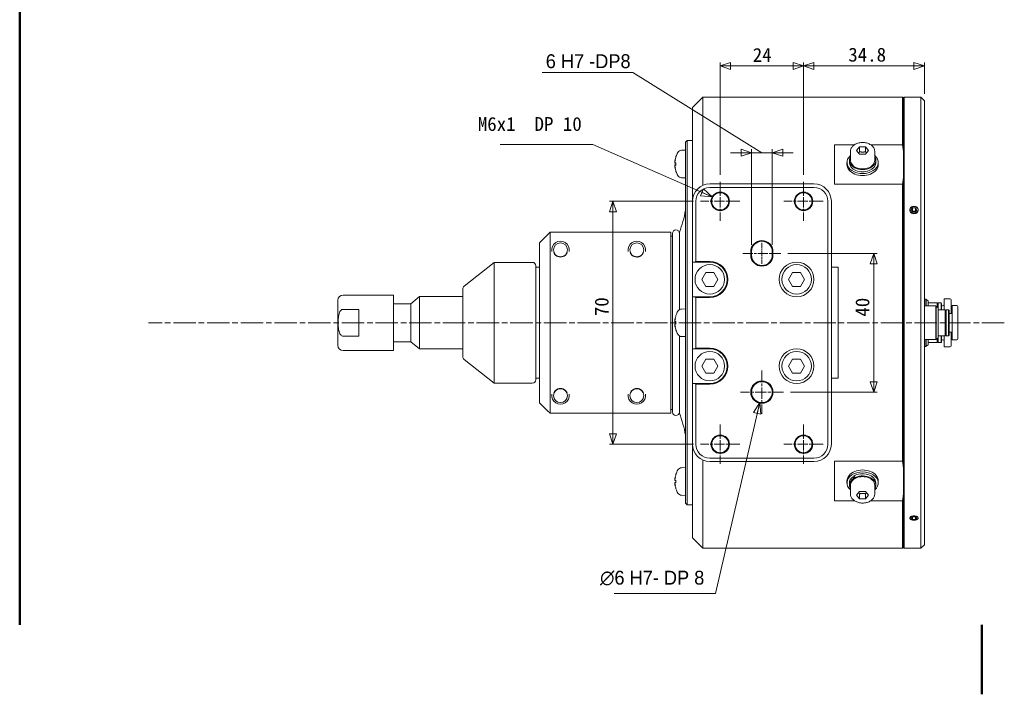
# Model space of a CAD drawing. Header units: millimetres. Extents: x 0 to 594, y 0 to 420.
# Tile 1 of 5: x 20 to 304, y 0 to 194. Entities that reach past the tile are written whole.
import ezdxf

# ---------------------------------------------------------------- set-up
doc = ezdxf.new("R2010")
doc.units = ezdxf.units.MM
doc.header["$LTSCALE"] = 2
doc.linetypes.add('CHAIN', pattern=[0.3543, 0.2362, -0.0295, 0.0591, -0.0295])
doc.layers.get('0').update_dxf_attribs({"lineweight": 18})
for name, color, linetype, lineweight in [('中心線(ISO)', 7, 'CHAIN', 9), ('可見邊線(ISO)', 7, 'Continuous', 9), ('圖框_0', 7, 'Continuous', 50), ('標註(ISO)', 7, 'Continuous', 9)]:
    doc.layers.add(name, color=color, linetype=linetype, lineweight=lineweight)
doc.dimstyles.new('標註', dxfattribs={"dimscale": 2, "dimtxt": 2, "dimasz": 1.5, "dimexe": 0.5, "dimexo": 1, "dimgap": 0.5, "dimtad": 1, "dimdec": 3, "dimrnd": 1e-08, "dimdsep": 46, "dimtxsty": 'Standard', "dimblk": 'Filled-1', "dimcen": 0.09, "dimdle": 5, "dimclrd": 3, "dimclre": 3, "dimclrt": 3, "dimazin": 2, "dimtfac": 1, "dimtdec": 3, "dimtmove": 0, "dimatfit": 3, "dimldrblk": 'Filled-1', "dimfxl": 0, "dimtolj": 1, "dimlwd": 9, "dimlwe": 9, "dimarcsym": 0})
doc.dimstyles.new('標註$7', dxfattribs={"dimscale": 2, "dimtxt": 2, "dimasz": 1.6, "dimexe": 0.5, "dimexo": 1, "dimgap": 0.5, "dimtad": 1, "dimdec": 3, "dimrnd": 1e-08, "dimdsep": 46, "dimtxsty": 'Standard', "dimblk": 'Filled-1', "dimcen": 0.09, "dimdle": 5, "dimclrd": 3, "dimclre": 3, "dimclrt": 3, "dimazin": 2, "dimtfac": 1, "dimtdec": 3, "dimtmove": 0, "dimatfit": 3, "dimldrblk": 'Filled-1', "dimfxl": 0, "dimtolj": 1, "dimlwd": 9, "dimlwe": 9, "dimarcsym": 0})

# ---------------------------------------------------------------- blocks, each defined once
blk = doc.blocks.new('Borders Default Border')
at = {"layer": '圖框_0', "flags": 128}
for points in [[(10, 10), (10, 200)], [(148.5, 0), (148.5, 10)]]:
    blk.add_lwpolyline(points, dxfattribs=at)
blk = doc.blocks.new('Filled-1')
at = {"color": 0}
for p, q in [((0, 0), (-1, 0.333)), ((-1, 0.333), (-1, -0.333)), ((-1, 0), (0, 0)), ((-1, -0.333), (0, 0))]:
    blk.add_line(p, q, dxfattribs=at)
at = {"color": 0, "flags": 128}
blk.add_lwpolyline([(-1, -0.333), (0, 0)], dxfattribs=at)
at = {"color": 0}
blk.add_solid([(-1, -0.333), (0, 0), (-1, 0.333), (-1, -0.333)], dxfattribs=at)
blk = doc.blocks.new('*D47')
at = {"layer": 'Defpoints', "color": 0, "linetype": 'Continuous'}
for p in [(280.51, 181.07), (280.51, 171.07), (245.71, 147.73)]:
    blk.add_point(p, dxfattribs=at)
at = {"layer": '標註(ISO)', "color": 3, "linetype": 'Continuous', "lineweight": 9}
for p, q in [((245.71, 149.73), (245.71, 182.07)), ((280.51, 173.07), (280.51, 182.07)), ((248.71, 181.07), (277.51, 181.07))]:
    blk.add_line(p, q, dxfattribs=at)
at = {"layer": '標註(ISO)', "color": 3, "linetype": 'Continuous', "lineweight": 9, "xscale": 3, "yscale": 3, "zscale": 3, "rotation": 180}
blk.add_blockref('Filled-1', (245.71, 181.07), dxfattribs=at)
at = {"layer": '標註(ISO)', "color": 3, "linetype": 'Continuous', "lineweight": 9, "xscale": 3, "yscale": 3, "zscale": 3}
blk.add_blockref('Filled-1', (280.51, 181.07), dxfattribs=at)
at = {"layer": '標註(ISO)', "color": 3, "linetype": 'Continuous', "lineweight": 9, "insert": (258.59, 184.3), "char_height": 4, "attachment_point": 4}
blk.add_mtext('\\A1;34.8', dxfattribs=at)
blk = doc.blocks.new('*D48')
at = {"layer": 'Defpoints', "color": 0, "linetype": 'Continuous'}
for p in [(245.71, 181.07), (221.71, 147.73), (245.71, 147.73)]:
    blk.add_point(p, dxfattribs=at)
at = {"layer": '標註(ISO)', "color": 3, "linetype": 'Continuous', "lineweight": 9}
for p, q in [((221.71, 149.73), (221.71, 182.07)), ((245.71, 149.73), (245.71, 182.07)), ((224.71, 181.07), (242.71, 181.07))]:
    blk.add_line(p, q, dxfattribs=at)
at = {"layer": '標註(ISO)', "color": 3, "linetype": 'Continuous', "lineweight": 9, "xscale": 3, "yscale": 3, "zscale": 3, "rotation": 180}
blk.add_blockref('Filled-1', (221.71, 181.07), dxfattribs=at)
at = {"layer": '標註(ISO)', "color": 3, "linetype": 'Continuous', "lineweight": 9, "xscale": 3, "yscale": 3, "zscale": 3}
blk.add_blockref('Filled-1', (245.71, 181.07), dxfattribs=at)
at = {"layer": '標註(ISO)', "color": 3, "linetype": 'Continuous', "lineweight": 9, "insert": (231.08, 184.25), "char_height": 4, "attachment_point": 4}
blk.add_mtext('\\A1;24', dxfattribs=at)
blk = doc.blocks.new('*D49')
at = {"layer": 'Defpoints', "color": 0, "linetype": 'Continuous'}
for p in [(216.05, 142.07), (190.82, 72.07), (216.05, 72.07)]:
    blk.add_point(p, dxfattribs=at)
at = {"layer": '標註(ISO)', "color": 3, "linetype": 'Continuous', "lineweight": 9}
for p, q in [((214.05, 142.07), (189.82, 142.07)), ((190.82, 139.07), (190.82, 75.07)), ((214.05, 72.07), (189.82, 72.07))]:
    blk.add_line(p, q, dxfattribs=at)
at = {"layer": '標註(ISO)', "color": 3, "linetype": 'Continuous', "lineweight": 9, "xscale": 3, "yscale": 3, "zscale": 3}
for p, rotation in [((190.82, 142.07), 90), ((190.82, 72.07), 270)]:
    blk.add_blockref('Filled-1', p, dxfattribs=dict(at, rotation=rotation))
at = {"layer": '標註(ISO)', "color": 3, "linetype": 'Continuous', "lineweight": 9, "insert": (187.6, 108.98), "char_height": 4, "attachment_point": 4, "rotation": 90}
blk.add_mtext('\\A1;70', dxfattribs=at)
blk = doc.blocks.new('*D50')
at = {"layer": 'Defpoints', "color": 0, "linetype": 'Continuous'}
for p in [(239.21, 127.07), (239.91, 87.07), (265.91, 87.07)]:
    blk.add_point(p, dxfattribs=at)
at = {"layer": '標註(ISO)', "color": 3, "linetype": 'Continuous', "lineweight": 9}
for p, q in [((241.21, 127.07), (266.91, 127.07)), ((265.91, 124.07), (265.91, 90.07)), ((241.91, 87.07), (266.91, 87.07))]:
    blk.add_line(p, q, dxfattribs=at)
at = {"layer": '標註(ISO)', "color": 3, "linetype": 'Continuous', "lineweight": 9, "xscale": 3, "yscale": 3, "zscale": 3}
for p, rotation in [((265.91, 127.07), 90), ((265.91, 87.07), 270)]:
    blk.add_blockref('Filled-1', p, dxfattribs=dict(at, rotation=rotation))
at = {"layer": '標註(ISO)', "color": 3, "linetype": 'Continuous', "lineweight": 9, "insert": (262.68, 108.84), "char_height": 4, "attachment_point": 4, "rotation": 90}
blk.add_mtext('\\A1;40', dxfattribs=at)
blk = doc.blocks.new('*D51')
at = {"layer": 'Defpoints', "color": 0, "linetype": 'Continuous'}
for p in [(236.71, 156.07), (230.71, 127.57), (236.71, 127.57)]:
    blk.add_point(p, dxfattribs=at)
at = {"layer": '標註(ISO)', "color": 3, "linetype": 'Continuous', "lineweight": 9}
for p, q in [((196.51, 179.17), (170.48, 179.17)), ((233.71, 156.07), (196.51, 179.17)), ((227.71, 156.07), (224.71, 156.07)), ((230.71, 129.57), (230.71, 157.07)), ((230.71, 156.07), (236.71, 156.07)), ((230.71, 156.07), (236.71, 156.07)), ((236.71, 129.57), (236.71, 157.07)), ((239.71, 156.07), (242.71, 156.07))]:
    blk.add_line(p, q, dxfattribs=at)
at = {"layer": '標註(ISO)', "color": 3, "linetype": 'Continuous', "lineweight": 9, "xscale": 3, "yscale": 3, "zscale": 3}
blk.add_blockref('Filled-1', (230.71, 156.07), dxfattribs=at)
at = {"layer": '標註(ISO)', "color": 3, "linetype": 'Continuous', "lineweight": 9, "xscale": 3, "yscale": 3, "zscale": 3, "rotation": 180}
blk.add_blockref('Filled-1', (236.71, 156.07), dxfattribs=at)
at = {"layer": '標註(ISO)', "color": 3, "linetype": 'Continuous', "lineweight": 9, "insert": (171.48, 182.42), "char_height": 4, "attachment_point": 4}
blk.add_mtext('\\A1;\\f新細明體|b0|i0;6 H7 -DP8', dxfattribs=at)

msp = doc.modelspace()

# ---------------------------------------------------------------- linework, layer by layer
at = {"layer": '中心線(ISO)', "linetype": 'CHAIN', "ltscale": 6.287667}
for p, q in [((221.7102, 147.7295), (221.7102, 136.4125)), ((245.7102, 147.7295), (245.7102, 136.4125)), ((227.3687, 142.071), (216.0517, 142.071)), ((251.3687, 142.071), (240.0517, 142.071)), ((221.7102, 77.7295), (221.7102, 66.4125)), ((245.7102, 77.7295), (245.7102, 66.4125)), ((227.3687, 72.071), (216.0517, 72.071)), ((251.3687, 72.071), (240.0517, 72.071))]:
    msp.add_line(p, q, dxfattribs=at)
at = {"layer": '中心線(ISO)', "linetype": 'CHAIN', "ltscale": 3.333522}
msp.add_line((233.7102, 130.071), (233.7102, 124.071), dxfattribs=at)
at = {"layer": '中心線(ISO)', "linetype": 'CHAIN', "ltscale": 6.111541}
msp.add_line((228.2102, 127.071), (239.2102, 127.071), dxfattribs=at)
at = {"layer": '中心線(ISO)', "linetype": 'CHAIN', "ltscale": 13.688964}
msp.add_line((303.5158, 107.071), (57.0942, 107.071), dxfattribs=at)
at = {"layer": '中心線(ISO)', "linetype": 'CHAIN', "ltscale": 6.889386}
for p, q in [((233.7102, 93.271), (233.7102, 80.871)), ((239.9102, 87.071), (227.5102, 87.071))]:
    msp.add_line(p, q, dxfattribs=at)
at = {"layer": '可見邊線(ISO)'}
for p, q in [((213.7102, 169.071), (216.7102, 172.071)), ((216.7102, 172.071), (216.7102, 146.6536)), ((216.7102, 172.071), (274.2102, 172.071)), ((274.2102, 158.3693), (274.2102, 172.071)), ((274.5102, 171.771), (274.2102, 172.071)), ((274.5102, 171.871), (274.7102, 172.071)), ((274.5102, 42.271), (274.5102, 171.871)), ((274.7102, 172.071), (274.7102, 42.071)), ((279.5102, 172.071), (274.7102, 172.071)), ((279.5102, 42.071), (279.5102, 172.071)), ((280.5102, 171.071), (279.5102, 172.071)), ((280.5102, 171.071), (280.5102, 43.071)), ((213.7102, 142.071), (213.7102, 169.071)), ((211.7102, 159.071), (212.2102, 159.571)), ((211.7102, 55.071), (211.7102, 159.071)), ((212.2102, 159.571), (212.2102, 54.571)), ((213.7102, 159.571), (212.2102, 159.571)), ((210.5978, 156.7821), (211.7102, 156.821)), ((254.6102, 158.3693), (254.6102, 146.9895)), ((254.6102, 158.3693), (260.3836, 158.3693)), ((259.2102, 156.427), (259.2102, 153.8815)), ((260.9781, 156.7099), (261.8442, 157.7705)), ((261.8442, 155.6492), (260.9781, 156.7099)), ((261.8442, 157.7705), (263.5762, 157.7705)), ((261.8442, 156.3563), (261.8442, 157.7705)), ((263.5762, 157.7705), (264.4422, 156.7099)), ((263.5762, 156.3563), (263.5762, 157.7705)), ((264.4422, 156.7099), (263.5762, 155.6492)), ((265.0368, 158.3693), (274.2102, 158.3693)), ((266.2102, 156.427), (266.2102, 153.8815)), ((208.6739, 153.5191), (208.6959, 153.5172)), ((208.9607, 154.8989), (208.9607, 154.8923)), ((208.9607, 153.1972), (208.9607, 152.4448)), ((258.2102, 152.6794), (258.2102, 153.2451)), ((258.9102, 153.2451), (258.9102, 153.8815)), ((263.5762, 155.6492), (261.8442, 155.6492)), ((266.5102, 153.2451), (266.5102, 153.8815)), ((267.2102, 152.6794), (267.2102, 153.2451)), ((208.6739, 152.1228), (208.6959, 152.1247)), ((208.6937, 153.0973), (208.9607, 153.0739)), ((208.6937, 152.5447), (208.9607, 152.568)), ((208.9607, 150.7497), (208.9607, 150.743)), ((210.5978, 148.8598), (211.7102, 148.821)), ((248.7102, 147.071), (218.7102, 147.071)), ((218.7102, 146.071), (248.7102, 146.071)), ((274.2102, 146.9895), (254.6102, 146.9895)), ((274.2102, 67.1525), (274.2102, 146.9895)), ((213.7102, 142.071), (213.7102, 124.571)), ((214.7102, 124.771), (214.7102, 142.071)), ((252.7102, 142.071), (252.7102, 72.071)), ((253.7102, 72.071), (253.7102, 142.071)), ((276.6449, 139.6009), (277.1074, 140.2349)), ((277.0476, 138.9369), (276.6449, 139.6009)), ((277.1074, 139.2349), (276.9761, 139.0549)), ((277.913, 138.907), (277.0476, 138.9369)), ((277.1074, 140.2349), (277.9728, 140.205)), ((277.1074, 139.2349), (277.1074, 140.2349)), ((277.9728, 139.205), (277.1074, 139.2349)), ((278.3755, 139.5411), (277.913, 138.907)), ((277.9728, 140.205), (278.3755, 139.5411)), ((277.9728, 140.205), (277.9728, 139.205)), ((278.0443, 139.0871), (277.9728, 139.205)), ((172.2102, 132.646), (169.7102, 130.146)), ((172.7102, 133.1412), (172.7102, 81.0008)), ((172.7102, 133.1412), (205.5102, 133.1412)), ((205.5054, 133.1412), (205.5102, 133.146)), ((205.5102, 133.146), (205.5102, 133.1412)), ((207.4602, 133.146), (205.5102, 133.146)), ((207.4602, 133.146), (207.4602, 80.996)), ((207.9602, 132.071), (207.4602, 132.071)), ((207.9602, 132.821), (207.9602, 81.321)), ((209.9602, 110.8391), (209.9602, 133.146)), ((209.9602, 110.8391), (209.9602, 133.146)), ((169.7102, 83.996), (169.7102, 130.146)), ((214.7102, 124.771), (214.5102, 124.571)), ((218.7102, 124.771), (214.7102, 124.771)), ((230.5102, 127.571), (230.5102, 126.571)), ((230.7102, 126.571), (230.7102, 127.571)), ((236.7102, 127.571), (236.7102, 126.571)), ((236.9102, 126.571), (236.9102, 127.571)), ((147.9882, 117.6213), (156.6102, 124.471)), ((156.6102, 124.471), (156.6102, 89.671)), ((167.6102, 124.471), (156.6102, 124.471)), ((168.6102, 123.471), (168.6102, 90.671)), ((169.7102, 123.071), (168.6102, 123.071)), ((213.7102, 124.571), (214.5102, 124.571)), ((213.7102, 114.571), (213.7102, 124.571)), ((214.5102, 124.571), (218.7102, 124.571)), ((253.7102, 123.071), (255.7102, 123.071)), ((255.7102, 91.071), (255.7102, 123.071)), ((216.4008, 119.571), (217.5555, 121.571)), ((217.5555, 117.571), (216.4008, 119.571)), ((217.5555, 121.571), (219.8649, 121.571)), ((219.8649, 121.571), (221.0196, 119.571)), ((221.0196, 119.571), (219.8649, 117.571)), ((241.4008, 119.571), (242.5555, 121.571)), ((242.5555, 117.571), (241.4008, 119.571)), ((242.5555, 121.571), (244.8649, 121.571)), ((244.8649, 121.571), (246.0196, 119.571)), ((246.0196, 119.571), (244.8649, 117.571)), ((147.6102, 97.3037), (147.6102, 116.8383)), ((219.8649, 117.571), (217.5555, 117.571)), ((244.8649, 117.571), (242.5555, 117.571)), ((111.6102, 100.571), (111.6102, 113.571)), ((127.6102, 115.071), (113.1102, 115.071)), ((127.6102, 115.071), (127.6102, 99.071)), ((132.6102, 112.571), (135.1102, 114.6224)), ((135.1102, 114.6224), (135.1102, 99.5196)), ((147.6102, 114.6224), (135.1102, 114.6224)), ((214.5102, 114.571), (213.7102, 114.571)), ((213.7102, 114.571), (213.7102, 99.571)), ((214.5102, 114.571), (214.7102, 114.371)), ((218.7102, 114.571), (214.5102, 114.571)), ((214.7102, 114.371), (218.7102, 114.371)), ((214.7102, 99.771), (214.7102, 114.371)), ((280.9215, 113.921), (280.5102, 113.921)), ((280.9215, 113.921), (280.9215, 111.921)), ((281.0102, 113.7674), (280.9215, 113.921)), ((281.0102, 113.7674), (281.0102, 111.921)), ((281.6102, 113.421), (281.0102, 113.7674)), ((281.6102, 113.421), (281.6102, 111.921)), ((286.2102, 110.821), (286.2102, 113.971)), ((286.2102, 113.971), (287.9102, 113.971)), ((288.2102, 109.771), (288.2102, 113.671)), ((113.1102, 110.944), (117.6102, 110.944)), ((117.6102, 103.198), (117.6102, 110.944)), ((132.6102, 112.571), (127.6102, 112.571)), ((132.6102, 112.571), (132.6102, 101.571)), ((210.5978, 111.0321), (211.7102, 111.071)), ((283.8215, 111.921), (280.5102, 111.921)), ((284.1602, 112.771), (281.6102, 112.771)), ((283.8215, 111.921), (283.8215, 102.221)), ((283.9102, 111.7674), (283.8215, 111.921)), ((283.9102, 111.7674), (283.9102, 102.3746)), ((284.5102, 111.421), (283.9102, 111.7674)), ((284.1602, 111.6231), (284.1602, 112.771)), ((284.3102, 112.571), (284.1602, 112.771)), ((284.3102, 112.571), (284.4602, 112.771)), ((284.3102, 111.5365), (284.3102, 112.571)), ((284.4602, 111.4499), (284.4602, 112.771)), ((285.3102, 112.771), (284.4602, 112.771)), ((284.5102, 111.421), (284.5102, 102.721)), ((286.4602, 110.821), (284.5102, 110.821)), ((285.3102, 112.771), (285.3102, 110.821)), ((285.4102, 112.671), (285.3102, 112.771)), ((285.4102, 110.821), (285.4102, 112.671)), ((285.4102, 111.971), (285.7102, 111.971)), ((286.4602, 103.321), (286.4602, 110.821)), ((286.6102, 110.621), (286.4602, 110.821)), ((286.6102, 110.621), (286.7602, 110.821)), ((286.6102, 103.521), (286.6102, 110.621)), ((286.7602, 103.321), (286.7602, 110.821)), ((287.4102, 110.821), (286.7602, 110.821)), ((287.4102, 110.821), (287.4102, 103.321)), ((287.6102, 110.621), (287.4102, 110.821)), ((287.6102, 103.521), (287.6102, 110.621)), ((288.5102, 102.121), (288.5102, 112.021)), ((288.5102, 112.021), (289.8102, 112.021)), ((290.1102, 102.421), (290.1102, 111.721)), ((208.6739, 107.7691), (208.6959, 107.7672)), ((208.9607, 109.1489), (208.9607, 109.1423)), ((287.6102, 109.771), (288.3102, 109.771)), ((208.6739, 106.3728), (208.6959, 106.3747)), ((208.6937, 107.3473), (208.9607, 107.3239)), ((208.6937, 106.7947), (208.9607, 106.818)), ((208.9607, 107.4472), (208.9607, 106.6948)), ((208.9607, 104.9997), (208.9607, 104.993)), ((117.6102, 103.198), (113.1102, 103.198)), ((209.9602, 80.996), (209.9602, 103.3029)), ((209.9602, 80.996), (209.9602, 103.3029)), ((210.5978, 103.1098), (211.7102, 103.071)), ((283.8215, 102.221), (280.5102, 102.221)), ((280.9215, 102.221), (280.9215, 100.221)), ((281.0102, 102.221), (281.0102, 100.3746)), ((281.6102, 102.221), (281.6102, 100.721)), ((283.9102, 102.3746), (283.8215, 102.221)), ((284.5102, 102.721), (283.9102, 102.3746)), ((284.1602, 101.371), (284.1602, 102.5189)), ((284.3102, 101.571), (284.3102, 102.6055)), ((284.4602, 101.371), (284.4602, 102.6921)), ((286.4602, 103.321), (284.5102, 103.321)), ((285.3102, 103.321), (285.3102, 101.371)), ((285.4102, 101.471), (285.4102, 103.321)), ((285.4102, 102.171), (285.7102, 102.171)), ((286.2102, 100.171), (286.2102, 103.321)), ((286.6102, 103.521), (286.4602, 103.321)), ((286.6102, 103.521), (286.7602, 103.321)), ((287.4102, 103.321), (286.7602, 103.321)), ((287.6102, 103.521), (287.4102, 103.321)), ((287.6102, 104.371), (288.3102, 104.371)), ((288.2102, 100.471), (288.2102, 104.371)), ((288.5102, 102.121), (289.8102, 102.121)), ((132.6102, 101.571), (127.6102, 101.571)), ((132.6102, 101.571), (135.1102, 99.5196)), ((147.6102, 99.5196), (135.1102, 99.5196)), ((213.7102, 99.571), (214.5102, 99.571)), ((213.7102, 89.571), (213.7102, 99.571)), ((214.7102, 99.771), (214.5102, 99.571)), ((214.5102, 99.571), (218.7102, 99.571)), ((218.7102, 99.771), (214.7102, 99.771)), ((280.9215, 100.221), (280.5102, 100.221)), ((281.0102, 100.3746), (280.9215, 100.221)), ((281.6102, 100.721), (281.0102, 100.3746)), ((284.1602, 101.371), (281.6102, 101.371)), ((284.3102, 101.571), (284.1602, 101.371)), ((284.3102, 101.571), (284.4602, 101.371)), ((285.3102, 101.371), (284.4602, 101.371)), ((285.4102, 101.471), (285.3102, 101.371)), ((286.2102, 100.171), (287.9102, 100.171)), ((127.6102, 99.071), (113.1102, 99.071)), ((147.9882, 96.5207), (156.6102, 89.671)), ((216.4008, 94.571), (217.5555, 96.571)), ((217.5555, 96.571), (219.8649, 96.571)), ((219.8649, 96.571), (221.0196, 94.571)), ((241.4008, 94.571), (242.5555, 96.571)), ((242.5555, 96.571), (244.8649, 96.571)), ((244.8649, 96.571), (246.0196, 94.571)), ((217.5555, 92.571), (216.4008, 94.571)), ((221.0196, 94.571), (219.8649, 92.571)), ((242.5555, 92.571), (241.4008, 94.571)), ((246.0196, 94.571), (244.8649, 92.571)), ((169.7102, 91.071), (168.6102, 91.071)), ((219.8649, 92.571), (217.5555, 92.571)), ((244.8649, 92.571), (242.5555, 92.571)), ((255.7102, 91.071), (253.7102, 91.071)), ((167.6102, 89.671), (156.6102, 89.671)), ((214.5102, 89.571), (213.7102, 89.571)), ((213.7102, 89.571), (213.7102, 72.071)), ((214.5102, 89.571), (214.7102, 89.371)), ((218.7102, 89.571), (214.5102, 89.571)), ((214.7102, 89.371), (218.7102, 89.371)), ((214.7102, 72.071), (214.7102, 89.371)), ((169.7102, 83.996), (172.2102, 81.496)), ((205.5102, 81.0008), (172.7102, 81.0008)), ((205.5054, 81.0008), (205.5102, 80.996)), ((205.5102, 81.0008), (205.5102, 80.996)), ((207.4602, 80.996), (205.5102, 80.996)), ((207.9602, 82.071), (207.4602, 82.071)), ((213.7102, 45.071), (213.7102, 72.071)), ((248.7102, 68.071), (218.7102, 68.071)), ((210.5978, 65.2821), (211.7102, 65.321)), ((216.7102, 67.4884), (216.7102, 42.071)), ((218.7102, 67.071), (248.7102, 67.071)), ((254.6102, 67.1525), (254.6102, 55.7727)), ((254.6102, 67.1525), (274.2102, 67.1525)), ((208.9607, 63.3989), (208.9607, 63.3923)), ((259.8989, 62.7048), (260.5792, 62.2238)), ((260.5638, 62.4778), (260.78, 62.325)), ((208.6739, 62.0191), (208.6959, 62.0172)), ((208.6739, 60.6228), (208.6959, 60.6247)), ((208.6937, 61.5973), (208.9607, 61.5739)), ((208.6937, 61.0447), (208.9607, 61.068)), ((208.9607, 61.6972), (208.9607, 60.9448)), ((258.2102, 61.4626), (258.2102, 60.8969)), ((258.9102, 60.8969), (258.9102, 60.2605)), ((259.2102, 57.7149), (259.2102, 60.2605)), ((260.4871, 62.1721), (260.2741, 62.3227)), ((266.2102, 57.7149), (266.2102, 60.2605)), ((266.5102, 60.8969), (266.5102, 60.2605)), ((267.2102, 61.4626), (267.2102, 60.8969)), ((208.9607, 59.2497), (208.9607, 59.243)), ((210.5978, 57.3598), (211.7102, 57.321)), ((260.9781, 57.4321), (261.8442, 58.4928)), ((261.8442, 56.3714), (260.9781, 57.4321)), ((261.8442, 58.4928), (263.5762, 58.4928)), ((261.8442, 57.7856), (261.8442, 56.3714)), ((263.5762, 58.4928), (264.4422, 57.4321)), ((263.5762, 57.7856), (263.5762, 56.3714)), ((264.4422, 57.4321), (263.5762, 56.3714)), ((211.7102, 55.071), (212.2102, 54.571)), ((213.7102, 54.571), (212.2102, 54.571)), ((260.3836, 55.7727), (254.6102, 55.7727)), ((263.5762, 56.3714), (261.8442, 56.3714)), ((274.2102, 55.7727), (265.0368, 55.7727)), ((274.2102, 42.071), (274.2102, 55.7727)), ((276.6449, 50.7966), (277.1074, 51.1627)), ((277.0476, 51.1153), (277.0476, 50.4133)), ((277.1074, 51.1627), (277.9728, 51.1454)), ((277.913, 51.1466), (277.913, 50.396)), ((277.9728, 51.1454), (278.3755, 50.7621)), ((276.5359, 50.4349), (276.5063, 50.4558)), ((277.0476, 50.4133), (276.6449, 50.7966)), ((277.913, 50.396), (277.0476, 50.4133)), ((278.3755, 50.7621), (277.913, 50.396)), ((278.4845, 50.4349), (278.5141, 50.4558)), ((213.7102, 45.071), (216.7102, 42.071)), ((280.5102, 43.071), (279.5102, 42.071)), ((216.7102, 42.071), (274.2102, 42.071)), ((274.5102, 42.371), (274.2102, 42.071)), ((274.5102, 42.271), (274.7102, 42.071)), ((279.5102, 42.071), (274.7102, 42.071))]:
    msp.add_line(p, q, dxfattribs=at)
for centre, radius in [((221.7102, 142.071), 2.6585), ((245.7102, 142.071), 2.6585), ((221.7102, 142.071), 2.4585), ((245.7102, 142.071), 2.4585), ((175.7102, 128.071), 2.0092), ((197.7102, 128.071), 2.0092), ((218.7102, 119.571), 4.25), ((243.7102, 119.571), 5), ((243.7102, 119.571), 4.25), ((243.7102, 94.571), 5), ((218.7102, 94.571), 4.25), ((243.7102, 94.571), 4.25), ((175.7102, 86.071), 2.0092), ((197.7102, 86.071), 2.0092), ((233.7102, 87.071), 3.2), ((233.7102, 87.071), 3), ((221.7102, 72.071), 2.6585), ((221.7102, 72.071), 2.4585), ((245.7102, 72.071), 2.6585), ((245.7102, 72.071), 2.4585)]:
    msp.add_circle(centre, radius, dxfattribs=at)
for centre, radius, start, end in [((215.1102, 152.821), 6.5, 149.208665, 160.84879), ((210.6432, 155.4829), 1.3, 92, 149.208665), ((209.1267, 154.8989), 0.166, 160.84879, 180), ((209.1267, 150.743), 0.166, 180, 199.15121), ((215.1102, 152.821), 6.5, 199.15121, 210.791335), ((210.6432, 150.159), 1.3, 210.791335, 268), ((218.7102, 142.071), 5, 90, 180), ((218.7102, 142.071), 4, 90, 180), ((248.7102, 142.071), 5, 0, 90), ((248.7102, 142.071), 4, 0, 90), ((178.399, 145.2775), 33.8125, 338.97419, 350.121878), ((208.9602, 132.821), 1, 0, 180), ((175.7102, 128.071), 2.5, 350.369933, 189.630067), ((197.7102, 128.071), 2.5, 350.369933, 189.630067), ((233.7102, 127.571), 3.2, 0, 180), ((233.7102, 127.571), 3, 0, 180), ((218.7102, 119.571), 5.2, 270, 90), ((233.7102, 126.571), 3.2, 180, 0), ((233.7102, 126.571), 3, 180, 0), ((167.6102, 123.471), 1, 0, 90), ((218.7102, 119.571), 5, 270, 90), ((148.6102, 116.8383), 1, 128.46519, 180), ((113.1102, 113.571), 1.5, 90, 180), ((287.9102, 113.671), 0.3, 0, 90), ((210.6432, 109.7329), 1.3, 92, 149.208665), ((285.7102, 112.471), 0.5, 270, 0), ((289.8102, 111.721), 0.3, 0, 90), ((209.1267, 109.1489), 0.166, 160.84879, 180), ((215.1102, 107.071), 6.5, 149.208665, 160.84879), ((288.3102, 109.971), 0.2, 270, 0), ((209.1267, 104.993), 0.166, 180, 199.15121), ((215.1102, 107.071), 6.5, 199.15121, 210.791335), ((210.6432, 104.409), 1.3, 210.791335, 268), ((285.7102, 101.671), 0.5, 0, 90), ((288.3102, 104.171), 0.2, 0, 90), ((289.8102, 102.421), 0.3, 270, 0), ((113.1102, 100.571), 1.5, 180, 270), ((218.7102, 94.571), 5.2, 270, 90), ((218.7102, 94.571), 5, 270, 90), ((287.9102, 100.471), 0.3, 270, 0), ((148.6102, 97.3037), 1, 180, 231.53481), ((167.6102, 90.671), 1, 270, 0), ((175.7102, 86.071), 2.5, 170.369933, 9.630067), ((197.7102, 86.071), 2.5, 170.369933, 9.630067), ((208.9602, 81.321), 1, 180, 0), ((178.399, 68.8645), 33.8125, 9.878122, 21.02581), ((218.7102, 72.071), 5, 180, 270), ((218.7102, 72.071), 4, 180, 270), ((248.7102, 72.071), 4, 270, 0), ((248.7102, 72.071), 5, 270, 0), ((210.6432, 63.9829), 1.3, 92, 149.208665), ((209.1267, 63.3989), 0.166, 160.84879, 180), ((215.1102, 61.321), 6.5, 149.208665, 160.84879), ((209.1267, 59.243), 0.166, 180, 199.15121), ((215.1102, 61.321), 6.5, 199.15121, 210.791335), ((210.6432, 58.659), 1.3, 210.791335, 268)]:
    msp.add_arc(centre, radius, start, end, dxfattribs=at)
for centre, major_axis, ratio, start_param, end_param in [((214.9411, 152.095), (-6.259, 1.4582), 0.6436368, 6.17445167, 6.29160314), ((214.9411, 153.4479), (-6.2048, -1.674), 0.74537104, 5.8271648, 5.94431627), ((208.0571, 153.7284), (-1.4102, 0.1901), 0.09828729, 2.03705392, 2.05411892), ((215.0747, 152.8695), (5.2354, 3.8308), 0.98904802, 2.1808365, 2.35052961), ((215.0747, 152.4181), (-6.4622, 0.5695), 0.11911293, 5.95937619, 6.1290693), ((262.7102, 153.2451), (4.5, 0), 0.70710678, 2.46191883, 6.96285913), ((262.7102, 153.8815), (3.8, 0), 0.70710678, 2.74157118, 6.68320678), ((262.7102, 153.2451), (3.8, 0), 0.70710678, 3.14159265, 6.28318531), ((262.7102, 153.8815), (3.5, 0), 0.70710678, 3.14159265, 6.28318531), ((214.9411, 152.1941), (-6.2048, 1.674), 0.74537104, 0.33886904, 0.45602051), ((208.0571, 151.9136), (1.4102, 0.1901), 0.09828729, 1.08747373, 1.10453876), ((214.9411, 153.547), (-6.259, -1.4582), 0.6436368, 6.27476747, 6.39191894), ((215.0747, 153.2239), (-6.4622, -0.5695), 0.11911293, 0.15411601, 0.32380912), ((215.0747, 152.7725), (-5.2354, 3.8308), 0.98904802, 0.79106304, 0.96075615), ((262.7102, 152.6794), (4.5, 0), 0.70710678, 3.14159265, 6.28318531), ((214.9411, 106.345), (-6.259, 1.4582), 0.6436368, 6.17445167, 6.29160314), ((214.9411, 107.6979), (-6.2048, -1.674), 0.74537104, 5.8271648, 5.94431627), ((208.0571, 107.9784), (-1.4102, 0.1901), 0.09828729, 2.03705392, 2.05411892), ((215.0747, 107.1195), (5.2354, 3.8308), 0.98904802, 2.1808365, 2.35052961), ((214.9411, 106.4441), (-6.2048, 1.674), 0.74537104, 0.33886904, 0.45602051), ((208.0571, 106.1636), (1.4102, 0.1901), 0.09828729, 1.08747373, 1.10453876), ((214.9411, 107.797), (-6.259, -1.4582), 0.6436368, 6.27476747, 6.39191894), ((215.0747, 106.6681), (-6.4622, 0.5695), 0.11911293, 5.95937619, 6.1290693), ((215.0747, 107.4739), (-6.4622, -0.5695), 0.11911293, 0.15411601, 0.32380912), ((215.0747, 107.0225), (-5.2354, 3.8308), 0.98904802, 0.79106304, 0.96075615), ((214.9411, 60.595), (-6.259, 1.4582), 0.6436368, 6.17445167, 6.29160314), ((214.9411, 61.9479), (-6.2048, -1.674), 0.74537104, 5.8271648, 5.94431627), ((215.0747, 61.3695), (5.2354, 3.8308), 0.98904802, 2.1808365, 2.35052961), ((262.7102, 60.8969), (-4.5, 0), 0.70710678, 2.46191883, 6.96285913), ((262.7102, 61.4626), (-4.5, 0), 0.70710678, 3.14159265, 6.28318531), ((262.7102, 60.8969), (-3.8, 0), 0.70710678, 5.5451733, 6.28318531), ((262.7102, 60.2605), (-3.5, 0), 0.70710678, 3.14159265, 6.28318531), ((262.7102, 60.6765), (3.7881, -3.3283), 0.09024785, 3.95873327, 4.09561127), ((262.7102, 60.8969), (3.8, 0), 0.70710678, 0, 2.30880834), ((262.7102, 61.1174), (-3.7881, 3.3283), 0.09024785, 0.91191293, 1.04969234), ((262.7102, 60.2605), (3.8, 0), 0.70710678, 5.88316383, 8.45421423), ((208.0571, 62.2284), (-1.4102, 0.1901), 0.09828729, 2.03705392, 2.05411892), ((214.9411, 60.6941), (-6.2048, 1.674), 0.74537104, 0.33886904, 0.45602051), ((208.0571, 60.4136), (1.4102, 0.1901), 0.09828729, 1.08747373, 1.10453876), ((214.9411, 62.047), (-6.259, -1.4582), 0.6436368, 6.27476747, 6.39191894), ((215.0747, 60.9181), (-6.4622, 0.5695), 0.11911293, 5.95937619, 6.1290693), ((215.0747, 61.7239), (-6.4622, -0.5695), 0.11911293, 0.15411601, 0.32380912), ((215.0747, 61.2725), (-5.2354, 3.8308), 0.98904802, 0.79106304, 0.96075615), ((262.7102, 60.2605), (-3.8, 0), 0.70710678, 5.40829531, 6.68320678)]:
    msp.add_ellipse(centre, major_axis=major_axis, ratio=ratio, start_param=start_param, end_param=end_param, dxfattribs=at)
for centre, ratio in [((277.5102, 139.571), 0.8660254), ((277.5102, 50.7793), 0.5)]:
    msp.add_ellipse(centre, major_axis=(-1.1933, 0), ratio=ratio, dxfattribs=at)
for points, knots in [([(259.2102, 156.427), (259.2102, 156.6927), (259.2654, 156.958), (259.4789, 157.4657), (259.6406, 157.7068), (260.0593, 158.1493), (260.3219, 158.3473), (260.9212, 158.6763), (261.2601, 158.8049), (261.9753, 158.9772), (262.3519, 159.0204), (263.1044, 159.0176), (263.4802, 158.9716), (264.1952, 158.7933), (264.5343, 158.6612), (265.1398, 158.3201), (265.4068, 158.1116), (265.8318, 157.6392), (265.9932, 157.3771), (266.1701, 156.8807), (266.2102, 156.654), (266.2102, 156.427)], [1.57079633, 1.57079633, 1.57079633, 1.57079633, 1.85984519, 1.85984519, 2.16039648, 2.16039648, 2.48142187, 2.48142187, 2.81319243, 2.81319243, 3.14689886, 3.14689886, 3.48054293, 3.48054293, 3.8142428, 3.8142428, 4.14581848, 4.14581848, 4.46553742, 4.46553742, 4.71238898, 4.71238898, 4.71238898, 4.71238898]), ([(208.6744, 153.5191), (208.6742, 153.5191), (208.6741, 153.5191), (208.6706, 153.5194), (208.6681, 153.5272), (208.6662, 153.5582), (208.6668, 153.5814), (208.6702, 153.6351), (208.6734, 153.6691), (208.6822, 153.7436), (208.6878, 153.784), (208.6955, 153.8338), (208.6975, 153.846), (208.6995, 153.8582)], [0.0226286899, 0.0226286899, 0.0226286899, 0.0226286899, 0.023113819, 0.023113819, 0.0345069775, 0.0345069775, 0.0459001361, 0.0459001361, 0.0573821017, 0.0573821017, 0.0688640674, 0.0688640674, 0.0724948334, 0.0724948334, 0.0724948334, 0.0724948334]), ([(208.6995, 153.099), (208.6932, 153.095), (208.6871, 153.0981), (208.6769, 153.1208), (208.673, 153.1403), (208.668, 153.1878), (208.6666, 153.2188), (208.6668, 153.2889), (208.6684, 153.3281), (208.672, 153.3788), (208.6731, 153.3926), (208.6744, 153.4065)], [0, 0, 0, 0, 0.0115474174, 0.0115474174, 0.0230948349, 0.0230948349, 0.0344508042, 0.0344508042, 0.0458067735, 0.0458067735, 0.0498482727, 0.0498482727, 0.0498482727, 0.0498482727]), ([(208.6744, 152.2355), (208.6742, 152.2374), (208.674, 152.2392), (208.6705, 152.2788), (208.6681, 152.3191), (208.6662, 152.3932), (208.6668, 152.4271), (208.6702, 152.481), (208.6734, 152.5045), (208.6821, 152.536), (208.6877, 152.544), (208.6954, 152.5449), (208.6974, 152.5443), (208.6995, 152.543)], [0.02262944, 0.02262944, 0.02262944, 0.02262944, 0.0231976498, 0.0231976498, 0.0345489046, 0.0345489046, 0.0459001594, 0.0459001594, 0.0573383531, 0.0573383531, 0.0687765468, 0.0687765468, 0.0724922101, 0.0724922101, 0.0724922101, 0.0724922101]), ([(208.6995, 151.7837), (208.6933, 151.8214), (208.6871, 151.8625), (208.677, 151.9402), (208.673, 151.9769), (208.668, 152.0365), (208.6666, 152.0636), (208.6668, 152.1032), (208.6684, 152.1156), (208.672, 152.1221), (208.6731, 152.1229), (208.6744, 152.1228)], [0, 0, 0, 0, 0.011514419, 0.011514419, 0.023028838, 0.023028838, 0.0344177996, 0.0344177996, 0.0458067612, 0.0458067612, 0.0498477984, 0.0498477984, 0.0498477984, 0.0498477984]), ([(276.2807, 139.571), (276.2807, 139.7047), (276.3116, 139.847), (276.437, 140.1082), (276.5316, 140.2272), (276.75, 140.4148), (276.8882, 140.496), (277.1911, 140.6035), (277.3558, 140.6299), (277.5102, 140.6299), (277.6646, 140.6299), (277.8293, 140.6035), (278.1322, 140.496), (278.2704, 140.4148), (278.4887, 140.2272), (278.5834, 140.1082), (278.7088, 139.847), (278.7397, 139.7047), (278.7397, 139.571)], [0.555777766, 0.555777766, 0.555777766, 0.555777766, 0.602092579, 0.602092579, 0.648407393, 0.648407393, 0.694722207, 0.694722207, 0.741037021, 0.741037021, 0.741037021, 0.787351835, 0.787351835, 0.833666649, 0.833666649, 0.879981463, 0.879981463, 0.926296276, 0.926296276, 0.926296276, 0.926296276]), ([(278.7397, 139.571), (278.7397, 139.4373), (278.7088, 139.2944), (278.5834, 139.0309), (278.4887, 138.9104), (278.2704, 138.7199), (278.1322, 138.6372), (277.8293, 138.5274), (277.6646, 138.5004), (277.3558, 138.5004), (277.1911, 138.5274), (276.8882, 138.6372), (276.75, 138.7199), (276.5316, 138.9104), (276.437, 139.0309), (276.3116, 139.2944), (276.2807, 139.4373), (276.2807, 139.571)], [0.185259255, 0.185259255, 0.185259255, 0.185259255, 0.231574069, 0.231574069, 0.277888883, 0.277888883, 0.324203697, 0.324203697, 0.37051851, 0.37051851, 0.416833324, 0.416833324, 0.463148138, 0.463148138, 0.509462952, 0.509462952, 0.555777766, 0.555777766, 0.555777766, 0.555777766]), ([(175.7102, 126.004), (175.4577, 126.004), (175.1981, 126.0533), (174.7371, 126.2307), (174.5352, 126.3581), (174.1153, 126.7119), (173.9272, 126.9828), (173.8021, 127.276), (173.7954, 127.2923), (173.789, 127.3085)], [0, 0, 0, 0, 0.075736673, 0.075736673, 0.151473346, 0.151473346, 0.278634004, 0.278634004, 0.286077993, 0.286077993, 0.286077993, 0.286077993]), ([(177.6314, 127.3085), (177.625, 127.2923), (177.6183, 127.276), (177.4932, 126.9828), (177.3051, 126.7119), (176.8852, 126.3581), (176.6833, 126.2307), (176.2223, 126.0533), (175.9627, 126.004), (175.7102, 126.004)], [1.441498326, 1.441498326, 1.441498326, 1.441498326, 1.448942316, 1.448942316, 1.576102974, 1.576102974, 1.651839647, 1.651839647, 1.72757632, 1.72757632, 1.72757632, 1.72757632]), ([(197.7102, 126.004), (197.4577, 126.004), (197.1981, 126.0533), (196.7371, 126.2307), (196.5352, 126.3581), (196.1153, 126.7119), (195.9272, 126.9828), (195.8021, 127.276), (195.7954, 127.2923), (195.789, 127.3085)], [0, 0, 0, 0, 0.075736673, 0.075736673, 0.151473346, 0.151473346, 0.278634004, 0.278634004, 0.286077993, 0.286077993, 0.286077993, 0.286077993]), ([(199.6314, 127.3085), (199.5331, 127.0609), (199.3794, 126.817), (199.0116, 126.4492), (198.7975, 126.2915), (198.4184, 126.1242), (198.2826, 126.0796), (198.001, 126.0195), (197.8553, 126.004), (197.7102, 126.004)], [1.433682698, 1.433682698, 1.433682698, 1.433682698, 1.54650225, 1.54650225, 1.63356322, 1.63356322, 1.677093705, 1.677093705, 1.72062419, 1.72062419, 1.72062419, 1.72062419]), ([(113.1102, 103.198), (113.0022, 103.198), (112.8763, 103.2288), (112.6513, 103.3358), (112.5209, 103.4438), (112.2762, 103.722), (112.1468, 103.965), (111.8946, 104.6087), (111.8092, 105.1014), (111.7099, 106.1016), (111.696, 106.609), (111.696, 107.5329), (111.7099, 108.0404), (111.8092, 109.0405), (111.8946, 109.5333), (112.1468, 110.177), (112.2762, 110.4199), (112.5209, 110.6982), (112.6513, 110.8062), (112.8763, 110.9132), (113.0022, 110.944), (113.1102, 110.944)], [0.420726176, 0.420726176, 0.420726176, 0.420726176, 0.45312746, 0.45312746, 0.495464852, 0.495464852, 0.564279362, 0.564279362, 0.702865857, 0.702865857, 0.841452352, 0.841452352, 0.980038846, 0.980038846, 1.118625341, 1.118625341, 1.187439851, 1.187439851, 1.229777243, 1.229777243, 1.262178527, 1.262178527, 1.262178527, 1.262178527]), ([(208.6744, 107.7691), (208.6742, 107.7691), (208.674, 107.7691), (208.6705, 107.7696), (208.6681, 107.7774), (208.6662, 107.8083), (208.6668, 107.8315), (208.6702, 107.885), (208.6734, 107.9189), (208.6821, 107.993), (208.6877, 108.0333), (208.6954, 108.0832), (208.6974, 108.0957), (208.6995, 108.1082)], [0.02262944, 0.02262944, 0.02262944, 0.02262944, 0.0231976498, 0.0231976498, 0.0345489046, 0.0345489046, 0.0459001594, 0.0459001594, 0.0573383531, 0.0573383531, 0.0687765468, 0.0687765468, 0.0724922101, 0.0724922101, 0.0724922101, 0.0724922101]), ([(208.6744, 106.4855), (208.6742, 106.4871), (208.6741, 106.4887), (208.6706, 106.5281), (208.6681, 106.5685), (208.6662, 106.643), (208.6668, 106.677), (208.6702, 106.7311), (208.6734, 106.7547), (208.6822, 106.7862), (208.6878, 106.7942), (208.6955, 106.7948), (208.6975, 106.7943), (208.6995, 106.793)], [0.0226286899, 0.0226286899, 0.0226286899, 0.0226286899, 0.023113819, 0.023113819, 0.0345069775, 0.0345069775, 0.0459001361, 0.0459001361, 0.0573821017, 0.0573821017, 0.0688640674, 0.0688640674, 0.0724948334, 0.0724948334, 0.0724948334, 0.0724948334]), ([(208.6995, 107.349), (208.6933, 107.345), (208.6871, 107.3481), (208.677, 107.3706), (208.673, 107.39), (208.668, 107.4374), (208.6666, 107.4684), (208.6668, 107.5387), (208.6684, 107.5779), (208.672, 107.6288), (208.6731, 107.6426), (208.6744, 107.6565)], [0, 0, 0, 0, 0.011514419, 0.011514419, 0.023028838, 0.023028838, 0.0344177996, 0.0344177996, 0.0458067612, 0.0458067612, 0.0498477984, 0.0498477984, 0.0498477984, 0.0498477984]), ([(208.6995, 106.0337), (208.6932, 106.0715), (208.6871, 106.1127), (208.6769, 106.1907), (208.673, 106.2274), (208.668, 106.2869), (208.6666, 106.3139), (208.6668, 106.3532), (208.6684, 106.3657), (208.672, 106.3721), (208.6731, 106.3729), (208.6744, 106.3728)], [0, 0, 0, 0, 0.0115474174, 0.0115474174, 0.0230948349, 0.0230948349, 0.0344508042, 0.0344508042, 0.0458067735, 0.0458067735, 0.0498482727, 0.0498482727, 0.0498482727, 0.0498482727]), ([(173.789, 86.8334), (173.7954, 86.8497), (173.8021, 86.8659), (173.9272, 87.1591), (174.1153, 87.4301), (174.5352, 87.7839), (174.7371, 87.9112), (175.1981, 88.0887), (175.4577, 88.138), (175.9627, 88.138), (176.2223, 88.0887), (176.6833, 87.9112), (176.8852, 87.7839), (177.3051, 87.4301), (177.4932, 87.1591), (177.6183, 86.8659), (177.625, 86.8497), (177.6314, 86.8334)], [0.577710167, 0.577710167, 0.577710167, 0.577710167, 0.585154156, 0.585154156, 0.712314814, 0.712314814, 0.788051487, 0.788051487, 0.86378816, 0.86378816, 0.939524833, 0.939524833, 1.015261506, 1.015261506, 1.142422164, 1.142422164, 1.149866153, 1.149866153, 1.149866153, 1.149866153]), ([(195.789, 86.8334), (195.8873, 87.0811), (196.041, 87.3249), (196.4088, 87.6928), (196.6229, 87.8505), (197.002, 88.0178), (197.1378, 88.0624), (197.4194, 88.1225), (197.5651, 88.138), (197.9627, 88.138), (198.2223, 88.0887), (198.6833, 87.9112), (198.8852, 87.7839), (199.3051, 87.4301), (199.4932, 87.1591), (199.6183, 86.8659), (199.625, 86.8497), (199.6314, 86.8334)], [0.569894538, 0.569894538, 0.569894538, 0.569894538, 0.682714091, 0.682714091, 0.76977506, 0.76977506, 0.813305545, 0.813305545, 0.85683603, 0.85683603, 0.932572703, 0.932572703, 1.008309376, 1.008309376, 1.135470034, 1.135470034, 1.142914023, 1.142914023, 1.142914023, 1.142914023]), ([(208.6744, 62.0191), (208.6742, 62.0191), (208.6741, 62.0191), (208.6706, 62.0194), (208.6681, 62.0272), (208.6662, 62.0582), (208.6668, 62.0814), (208.6702, 62.1351), (208.6734, 62.1691), (208.6822, 62.2436), (208.6878, 62.284), (208.6955, 62.3338), (208.6975, 62.346), (208.6995, 62.3582)], [0.0226286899, 0.0226286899, 0.0226286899, 0.0226286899, 0.023113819, 0.023113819, 0.0345069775, 0.0345069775, 0.0459001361, 0.0459001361, 0.0573821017, 0.0573821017, 0.0688640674, 0.0688640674, 0.0724948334, 0.0724948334, 0.0724948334, 0.0724948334]), ([(208.6744, 60.7355), (208.6742, 60.7374), (208.674, 60.7392), (208.6705, 60.7788), (208.6681, 60.8191), (208.6662, 60.8932), (208.6668, 60.9271), (208.6702, 60.981), (208.6734, 61.0045), (208.6821, 61.036), (208.6877, 61.044), (208.6954, 61.0449), (208.6974, 61.0443), (208.6995, 61.043)], [0.02262944, 0.02262944, 0.02262944, 0.02262944, 0.0231976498, 0.0231976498, 0.0345489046, 0.0345489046, 0.0459001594, 0.0459001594, 0.0573383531, 0.0573383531, 0.0687765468, 0.0687765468, 0.0724922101, 0.0724922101, 0.0724922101, 0.0724922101]), ([(208.6995, 61.599), (208.6932, 61.595), (208.6871, 61.5981), (208.6769, 61.6208), (208.673, 61.6403), (208.668, 61.6878), (208.6666, 61.7188), (208.6668, 61.7889), (208.6684, 61.8281), (208.672, 61.8788), (208.6731, 61.8926), (208.6744, 61.9065)], [0, 0, 0, 0, 0.0115474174, 0.0115474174, 0.0230948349, 0.0230948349, 0.0344508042, 0.0344508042, 0.0458067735, 0.0458067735, 0.0498482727, 0.0498482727, 0.0498482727, 0.0498482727]), ([(208.6995, 60.2837), (208.6933, 60.3214), (208.6871, 60.3625), (208.677, 60.4402), (208.673, 60.4769), (208.668, 60.5365), (208.6666, 60.5636), (208.6668, 60.6032), (208.6684, 60.6156), (208.672, 60.6221), (208.6731, 60.6229), (208.6744, 60.6228)], [0, 0, 0, 0, 0.011514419, 0.011514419, 0.023028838, 0.023028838, 0.0344177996, 0.0344177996, 0.0458067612, 0.0458067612, 0.0498477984, 0.0498477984, 0.0498477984, 0.0498477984]), ([(266.2102, 57.7149), (266.2102, 57.4492), (266.155, 57.184), (265.9415, 56.6762), (265.7798, 56.4352), (265.3611, 55.9926), (265.0985, 55.7946), (264.4992, 55.4656), (264.1603, 55.3371), (263.4451, 55.1648), (263.0685, 55.1215), (262.316, 55.1243), (261.9402, 55.1704), (261.2252, 55.3486), (260.8861, 55.4808), (260.2806, 55.8219), (260.0136, 56.0303), (259.5886, 56.5028), (259.4272, 56.7649), (259.2503, 57.2613), (259.2102, 57.488), (259.2102, 57.7149)], [4.71238898, 4.71238898, 4.71238898, 4.71238898, 5.00143784, 5.00143784, 5.30198914, 5.30198914, 5.62301452, 5.62301452, 5.95478509, 5.95478509, 6.28849152, 6.28849152, 6.62213559, 6.62213559, 6.95583546, 6.95583546, 7.28741114, 7.28741114, 7.60713007, 7.60713007, 7.85398163, 7.85398163, 7.85398163, 7.85398163]), ([(276.2807, 50.7793), (276.2807, 50.8565), (276.3116, 50.9394), (276.437, 51.0927), (276.5316, 51.1632), (276.75, 51.2749), (276.8882, 51.3236), (277.1911, 51.3882), (277.3558, 51.4042), (277.5102, 51.4042), (277.6646, 51.4042), (277.8293, 51.3882), (278.1322, 51.3236), (278.2704, 51.2749), (278.4887, 51.1632), (278.5834, 51.0927), (278.7088, 50.9394), (278.7397, 50.8565), (278.7397, 50.7793)], [0.555777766, 0.555777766, 0.555777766, 0.555777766, 0.602092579, 0.602092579, 0.648407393, 0.648407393, 0.694722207, 0.694722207, 0.741037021, 0.741037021, 0.741037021, 0.787351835, 0.787351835, 0.833666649, 0.833666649, 0.879981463, 0.879981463, 0.926296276, 0.926296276, 0.926296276, 0.926296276]), ([(278.7397, 50.7793), (278.7397, 50.7021), (278.7088, 50.6203), (278.5834, 50.4708), (278.4887, 50.403), (278.2704, 50.2964), (278.1322, 50.2504), (277.8293, 50.1896), (277.6646, 50.1747), (277.3558, 50.1747), (277.1911, 50.1896), (276.8882, 50.2504), (276.75, 50.2964), (276.5316, 50.403), (276.437, 50.4708), (276.3116, 50.6203), (276.2807, 50.7021), (276.2807, 50.7793)], [0.185259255, 0.185259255, 0.185259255, 0.185259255, 0.231574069, 0.231574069, 0.277888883, 0.277888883, 0.324203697, 0.324203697, 0.37051851, 0.37051851, 0.416833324, 0.416833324, 0.463148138, 0.463148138, 0.509462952, 0.509462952, 0.555777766, 0.555777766, 0.555777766, 0.555777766])]:
    msp.add_open_spline(points, degree=3, knots=knots, dxfattribs=at)
for points, weights in [([(261.8442, 156.3563), (261.7083, 156.1344), (261.5874, 155.9637)], [1, 1.04389492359, 1.06288024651]), ([(263.5762, 156.3563), (262.7102, 156.1796), (261.8442, 156.3563)], [1, 1.15470053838, 1]), ([(263.833, 155.9637), (263.7121, 156.1344), (263.5762, 156.3563)], [1.06288024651, 1.04389492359, 1]), ([(274.2102, 158.3693), (274.3941, 157.3191), (274.5102, 156.2738)], [1, 1.00071105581, 1.00089982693]), ([(274.5102, 149.0849), (274.3941, 148.0396), (274.2102, 146.9895)], [1.00089982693, 1.00071105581, 1]), ([(172.2102, 132.646), (172.4554, 132.8912), (172.7102, 133.1412)], [1.0010593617, 1.00062241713, 1]), ([(172.7102, 81.0008), (172.4554, 81.2508), (172.2102, 81.496)], [1, 1.00062241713, 1.0010593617]), ([(274.2102, 67.1525), (274.3941, 66.1023), (274.5102, 65.057)], [1, 1.00071105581, 1.00089982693]), ([(261.5874, 58.1782), (261.7083, 58.0076), (261.8442, 57.7856)], [1.06288024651, 1.04389492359, 1]), ([(261.8442, 57.7856), (262.7102, 57.9624), (263.5762, 57.7856)], [1, 1.15470053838, 1]), ([(263.5762, 57.7856), (263.7121, 58.0076), (263.833, 58.1782)], [1, 1.04389492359, 1.06288024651]), ([(274.5102, 57.8682), (274.3941, 56.8229), (274.2102, 55.7727)], [1.00089982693, 1.00071105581, 1])]:
    msp.add_rational_spline(points, weights, degree=2, dxfattribs=at)
for points in [[(208.9607, 153.1972), (208.9607, 153.1992), (208.9642, 153.2013), (208.9699, 153.2029)], [(208.9699, 152.4391), (208.9642, 152.4407), (208.9607, 152.4427), (208.9607, 152.4448)], [(208.9607, 107.4472), (208.9607, 107.4492), (208.9642, 107.4513), (208.9699, 107.4529)], [(208.9699, 106.6891), (208.9642, 106.6907), (208.9607, 106.6927), (208.9607, 106.6948)], [(208.9607, 61.6972), (208.9607, 61.6992), (208.9642, 61.7013), (208.9699, 61.7029)], [(208.9699, 60.9391), (208.9642, 60.9407), (208.9607, 60.9427), (208.9607, 60.9448)]]:
    msp.add_open_spline(points, degree=3, dxfattribs=at)

# ---------------------------------------------------------------- block references
at = {"xscale": 2, "yscale": 2, "zscale": 2}
msp.add_blockref('Borders Default Border', (0, 0), dxfattribs=at)

# ---------------------------------------------------------------- texts
at = {"layer": '標註(ISO)', "color": 3, "char_height": 4, "attachment_point": 3, "line_spacing_factor": 0.35}
for s, insert, width in [('M6x1  DP 10', (181.8473, 166.3614), 29.021034), ('\\fAIGDT|b0|i0;\\H4.0000;n\\f新細明體|b0|i0;\\H4.0000;6 H7- DP 8', (217.1348, 35.6097), 29.146204)]:
    msp.add_mtext(s, dxfattribs=dict(at, insert=insert, width=width))

# ---------------------------------------------------------------- dimensions: what is measured, and where the dimension line sits
at = {"layer": '標註(ISO)', "color": 3, "linetype": 'Continuous', "lineweight": 9}
dim = msp.add_linear_dim(base=(236.7102, 156.071), p1=(230.7102, 127.571), p2=(236.7102, 127.571), text='\\f新細明體|b0|i0;<> H7 -DP8', dimstyle='標註', override={"dimgap": 0.5, "dimdec": 3, "dimtol": 0, "dimlim": 0, "dimtp": 0, "dimtm": 0, "dimtdec": 3, "dimtofl": 1, "dimtmove": 1, "dimatfit": 1}, dxfattribs=at)
dim.commit()
dim.dimension.update_dxf_attribs({"geometry": '*D51', "text_midpoint": (195.5059, 179.1721), "dimtype": 160})
for base, p1, p2, angle, picture, middle in [((245.7102, 181.071), (221.7102, 147.7295), (245.7102, 147.7295), 180, '*D48', (233.7102, 181.071)), ((280.5102, 181.071), (245.7102, 147.7295), (280.5102, 171.071), 180, '*D47', (263.2102, 181.071)), ((190.8244, 72.071), (216.0517, 142.071), (216.0517, 72.071), 90, '*D49', (190.8244, 111.652)), ((265.9102, 87.071), (239.2102, 127.071), (239.9102, 87.071), 90, '*D50', (265.9102, 111.5329))]:
    dim = msp.add_linear_dim(base=base, p1=p1, p2=p2, angle=angle, dimstyle='標註', override={"dimgap": 0.5, "dimdec": 3, "dimtol": 0, "dimlim": 0, "dimtp": 0, "dimtm": 0, "dimtdec": 3, "dimtofl": 0, "dimatfit": 1}, dxfattribs=at)
    dim.commit()
    dim.dimension.update_dxf_attribs({"geometry": picture, "text_midpoint": middle, "dimtype": 160})

# ---------------------------------------------------------------- leaders
at = {"layer": '標註(ISO)', "color": 3, "linetype": 'Continuous', "lineweight": 9, "annotation_type": 0, "has_hookline": 1, "hookline_direction": 1}
for points, text_width in [([(219.3875, 143.3644), (185.0473, 158.4649), (181.8473, 158.4649)], 23.4535), ([(233.0943, 84.1349), (220.3348, 29.0494), (217.1348, 29.0494)], 25.9602)]:
    msp.add_leader(points, dimstyle='標註$7', override={"dimgap": 0, "dimtad": 1}, dxfattribs=dict(at, text_width=text_width))

doc.saveas('drawing.dxf')
